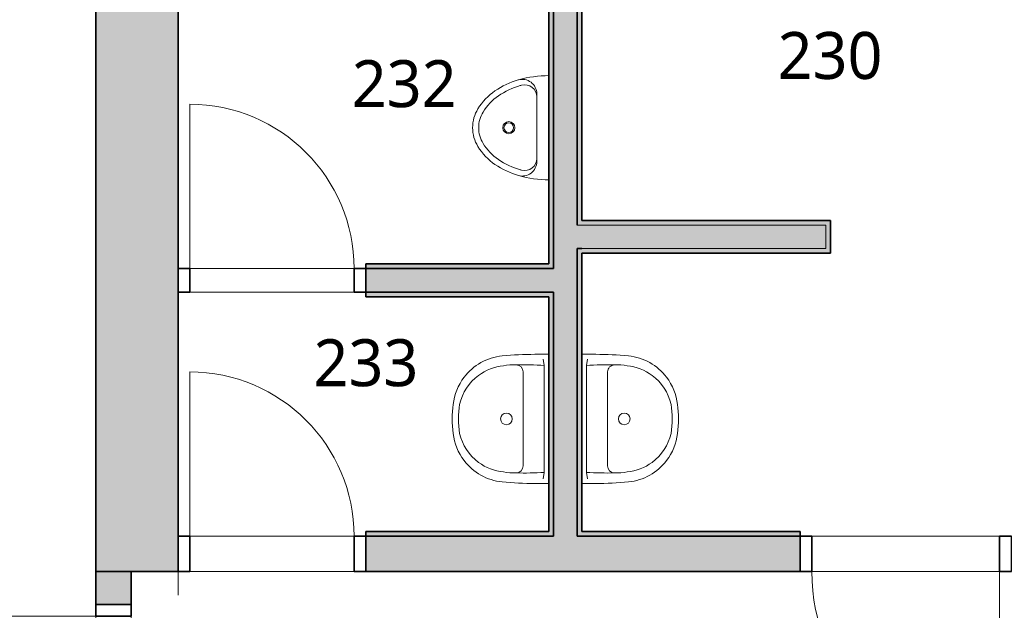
# Model space of a CAD drawing. Header units: metres. Extents: x -0.2 to 46.9, y -1.3 to 28.
# Tile 13 of 29: x 21.4 to 25.6, y 9.9 to 12.4. Entities that reach past the tile are written whole.
import ezdxf

# ---------------------------------------------------------------- set-up
doc = ezdxf.new("R2010")
doc.units = ezdxf.units.M
doc.linetypes.add('AV - Cerch_ 1 tecka 4mm', pattern=[0.006, 0.004, -0.001, 0, -0.001])
doc.layers.add('AV-MISTNOSTI', color=5, linetype='Continuous', lineweight=5, true_color=0x0000ff)
for name, color, linetype, lineweight in [('AV-SRAFY', 7, 'Continuous', 35), ('AV-STAVBA', 7, 'Continuous', 18), ('AV-VYBAVENI', 7, 'Continuous', 18)]:
    doc.layers.add(name, color=color, linetype=linetype, lineweight=lineweight)
doc.styles.add('Trebuchet MS_B', font='trebuc.ttf', dxfattribs={"height": 0.2})

# ---------------------------------------------------------------- blocks, each defined once
blk = doc.blocks.new('DO_1-P_Ocel_ - 800x1970_150-917843-2NP')
at = {"layer": 'AV-STAVBA', "color": 254, "true_color": 0xcccccc}
for p, q in [((-0.4, 0.875), (-0.4, 0.075)), ((-0.4, 0.075), (0.4, 0.075)), ((-0.4, -0.075), (0.4, -0.075))]:
    blk.add_line(p, q, dxfattribs=at)
at = {"layer": 'AV-STAVBA', "color": 254, "linetype": 'AV - Cerch_ 1 tecka 4mm', "true_color": 0xcccccc}
for p, q in [((-0.45, 0.075), (0.45, 0.075)), ((-0.4, 0.075), (0.4, 0.075)), ((-0.45, -0.075), (0.45, -0.075)), ((-0.4, -0.075), (0.4, -0.075))]:
    blk.add_line(p, q, dxfattribs=at)
at = {"layer": 'AV-STAVBA', "color": 254, "lineweight": 35, "true_color": 0xcccccc}
for p, q in [((-0.4, 0.075), (-0.45, 0.075)), ((-0.45, 0.075), (-0.45, -0.075)), ((-0.4, -0.075), (-0.4, 0.075)), ((0.45, 0.075), (0.4, 0.075)), ((0.4, 0.075), (0.4, -0.075)), ((0.45, -0.075), (0.45, 0.075)), ((-0.45, -0.075), (-0.4, -0.075)), ((0.4, -0.075), (0.45, -0.075))]:
    blk.add_line(p, q, dxfattribs=at)
at = {"layer": 'AV-STAVBA', "color": 254, "true_color": 0xcccccc}
blk.add_arc((-0.4, 0.075), 0.8, 0, 90, dxfattribs=at)
blk = doc.blocks.new('DO_1-P_Ocel_ - 700x1970_150-988023-2NP')
at = {"layer": 'AV-STAVBA', "color": 254, "true_color": 0xcccccc}
for p, q in [((-0.35, 0.775), (-0.35, 0.075)), ((-0.35, 0.075), (0.35, 0.075)), ((-0.35, -0.075), (0.35, -0.075))]:
    blk.add_line(p, q, dxfattribs=at)
at = {"layer": 'AV-STAVBA', "color": 254, "linetype": 'AV - Cerch_ 1 tecka 4mm', "true_color": 0xcccccc}
for p, q in [((-0.4, 0.075), (0.4, 0.075)), ((-0.35, 0.075), (0.35, 0.075)), ((-0.4, -0.075), (0.4, -0.075)), ((-0.35, -0.075), (0.35, -0.075))]:
    blk.add_line(p, q, dxfattribs=at)
at = {"layer": 'AV-STAVBA', "color": 254, "lineweight": 35, "true_color": 0xcccccc}
for p, q in [((-0.35, 0.075), (-0.4, 0.075)), ((-0.4, 0.075), (-0.4, -0.075)), ((-0.35, -0.075), (-0.35, 0.075)), ((0.4, 0.075), (0.35, 0.075)), ((0.35, 0.075), (0.35, -0.075)), ((0.4, -0.075), (0.4, 0.075)), ((-0.4, -0.075), (-0.35, -0.075)), ((0.35, -0.075), (0.4, -0.075))]:
    blk.add_line(p, q, dxfattribs=at)
at = {"layer": 'AV-STAVBA', "color": 254, "true_color": 0xcccccc}
blk.add_arc((-0.35, 0.075), 0.7, 0, 90, dxfattribs=at)
blk = doc.blocks.new('DO_1-P_Ocel_ - 700x1970_100-947632-2NP')
at = {"layer": 'AV-STAVBA', "color": 254, "true_color": 0xcccccc}
for p, q in [((-0.35, 0.75), (-0.35, 0.05)), ((-0.35, 0.05), (0.35, 0.05)), ((-0.35, -0.05), (0.35, -0.05))]:
    blk.add_line(p, q, dxfattribs=at)
at = {"layer": 'AV-STAVBA', "color": 254, "linetype": 'AV - Cerch_ 1 tecka 4mm', "true_color": 0xcccccc}
for p, q in [((-0.4, 0.05), (0.4, 0.05)), ((-0.35, 0.05), (0.35, 0.05)), ((-0.4, -0.05), (0.4, -0.05)), ((-0.35, -0.05), (0.35, -0.05))]:
    blk.add_line(p, q, dxfattribs=at)
at = {"layer": 'AV-STAVBA', "color": 254, "lineweight": 35, "true_color": 0xcccccc}
for p, q in [((-0.35, 0.05), (-0.4, 0.05)), ((-0.4, 0.05), (-0.4, -0.05)), ((-0.35, -0.05), (-0.35, 0.05)), ((0.4, 0.05), (0.35, 0.05)), ((0.35, 0.05), (0.35, -0.05)), ((0.4, -0.05), (0.4, 0.05)), ((-0.4, -0.05), (-0.35, -0.05)), ((0.35, -0.05), (0.4, -0.05))]:
    blk.add_line(p, q, dxfattribs=at)
at = {"layer": 'AV-STAVBA', "color": 254, "true_color": 0xcccccc}
blk.add_arc((-0.35, 0.05), 0.7, 0, 90, dxfattribs=at)
blk = doc.blocks.new('GM_Otvor_obdélníkový - 1660x3000-988376-2NP')
at = {"layer": 'AV-STAVBA', "color": 254, "linetype": 'AV - Cerch_ 1 tecka 4mm', "lineweight": 13, "true_color": 0xcccccc}
for p, q in [((-0.83, 0.175), (0.83, 0.175)), ((-0.83, -0.175), (0.83, -0.175)), ((-0.83, -0.175), (0.83, -0.175))]:
    blk.add_line(p, q, dxfattribs=at)
blk = doc.blocks.new('DO_2-L_Obl__členěné_prosklené_222 - 1250x2750-993052-2NP')
at = {"layer": 'AV-STAVBA', "color": 254, "true_color": 0xcccccc}
for p, q in [((0.625, 0.57), (0.625, -0.055)), ((-0.625, -0.055), (-0.1831, 0.3869)), ((-0.625, -0.055), (0.625, -0.055)), ((-0.625, -0.205), (-0.625, -0.055)), ((0, -0.055), (0, -0.205)), ((0.625, -0.205), (0.625, -0.055)), ((-0.675, -0.205), (-0.625, -0.205)), ((-0.625, -0.205), (0.625, -0.205)), ((0.625, -0.205), (0.675, -0.205))]:
    blk.add_line(p, q, dxfattribs=at)
at = {"layer": 'AV-STAVBA', "color": 254, "lineweight": 35, "true_color": 0xcccccc}
for p, q in [((-0.625, -0.055), (-0.675, -0.055)), ((-0.675, -0.055), (-0.675, -0.205)), ((-0.625, -0.205), (-0.625, -0.055)), ((0.675, -0.055), (0.625, -0.055)), ((0.625, -0.055), (0.625, -0.205)), ((0.675, -0.205), (0.675, -0.055)), ((-0.675, -0.205), (-0.625, -0.205)), ((0.625, -0.205), (0.675, -0.205))]:
    blk.add_line(p, q, dxfattribs=at)
at = {"layer": 'AV-STAVBA', "color": 254, "linetype": 'AV - Cerch_ 1 tecka 4mm', "true_color": 0xcccccc}
for p, q in [((-0.625, -0.055), (0.625, -0.055)), ((-0.675, -0.205), (0.675, -0.205)), ((-0.625, -0.205), (0.625, -0.205))]:
    blk.add_line(p, q, dxfattribs=at)
at = {"layer": 'AV-STAVBA', "color": 254, "true_color": 0xcccccc}
for centre, start, end in [((0.625, -0.055), 90, 180), ((-0.625, -0.055), 360, 45)]:
    blk.add_arc(centre, 0.625, start, end, dxfattribs=at)
blk = doc.blocks.new('Koncepční umyvadlo - 550x400-1470811-2NP')
at = {"layer": 'AV-VYBAVENI', "color": 254, "true_color": 0xccccff}
for p, q in [((-0.075, 0.12), (0.125, 0.12)), ((0.125, 0.12), (0.325, 0.12)), ((-0.15, 0.0696), (-0.15, 0.01)), ((0.4, 0.01), (0.4, 0.0696)), ((-0.13, 0.0342), (-0.1027, 0.03)), ((-0.1027, 0.03), (0.3527, 0.03)), ((0.3527, 0.03), (0.38, 0.0342))]:
    blk.add_line(p, q, dxfattribs=at)
blk.add_circle((0.125, 0.191), 0.025, dxfattribs=at)
for centre, radius, start, end in [((0.125, 0.0213), 0.4007, 81.122, 98.878), ((0.1108, 0.183), 0.2128, 102.9464, 143.5152), ((0.087, 0.1893), 0.2291, 95.9722, 127.4241), ((0.125, -0.0054), 0.4007, 81.122, 98.878), ((0.163, 0.1893), 0.2291, 52.5759, 84.0278), ((0.1392, 0.183), 0.2128, 36.4848, 77.0536), ((0.0863, 0.1873), 0.2303, 126.9872, 174.6397), ((0.1637, 0.1873), 0.2303, 5.3603, 53.0128), ((0.1142, 0.1817), 0.2163, 143.7612, 174.2094), ((0.1358, 0.1817), 0.2163, 5.7906, 36.2388), ((1.3731, 0.0627), 1.5231, 174.4928, 179.7382), ((0.092, 0.1621), 0.1973, 167.8887, 183.5287), ((0.158, 0.1621), 0.1973, 356.4713, 12.1113), ((-1.1231, 0.0627), 1.5231, 0.2618, 5.5072), ((1.2179, 0.1148), 1.3234, 178.4771, 183.6753), ((-0.075, 0.15), 0.03, 180, 270), ((0.325, 0.15), 0.03, 270, 360), ((-0.9659, 0.1148), 1.3213, 356.3208, 1.5269)]:
    blk.add_arc(centre, radius, start, end, dxfattribs=at)
blk = doc.blocks.new('Koncepční pisoár - 440x325-1488373-2NP')
at = {"layer": 'AV-VYBAVENI', "color": 254, "true_color": 0xccccff}
for p, q in [((-0.0189, 0.0616), (0.2689, 0.0616)), ((0.097, 0.011), (0.097, 0.01))]:
    blk.add_line(p, q, dxfattribs=at)
for radius in [0.0258, 0.0206]:
    blk.add_circle((0.125, 0.1808), radius, dxfattribs=at)
for centre, radius, start, end in [((0.1746, 0.0988), 0.2499, 121.2524, 145.6849), ((0.125, 0.1806), 0.1542, 90, 121.2524), ((0.125, 0.1806), 0.1285, 90, 121.2524), ((0.125, 0.1806), 0.1542, 58.7476, 90), ((0.125, 0.1806), 0.1285, 58.7476, 90), ((0.0754, 0.0988), 0.2499, 34.3151, 58.7476), ((0.1746, 0.0988), 0.2241, 121.2524, 145.6849), ((0.0754, 0.0988), 0.2241, 34.3151, 58.7476), ((0.2533, 0.0451), 0.3451, 145.6849, 164.2135), ((0.2533, 0.0451), 0.3193, 145.6849, 164.2135), ((-0.0033, 0.0451), 0.3193, 15.7865, 34.3151), ((-0.0033, 0.0451), 0.3451, 16.0472, 34.3151), ((0.3776, 0.01), 0.4743, 164.2135, 180), ((-0.0189, 0.1234), 0.0619, 164.2973, 270), ((-0.0057, 0.1131), 0.0516, 164.9419, 270), ((0.3776, 0.01), 0.4485, 164.2135, 164.9419), ((0.2557, 0.1131), 0.0516, 270, 15.0581), ((0.2689, 0.1234), 0.0619, 270, 16.0472), ((-0.1276, 0.01), 0.4485, 15.0581, 15.7865), ((-0.1276, 0.01), 0.4743, 360, 15.7865)]:
    blk.add_arc(centre, radius, start, end, dxfattribs=at)
blk = doc.blocks.new('D0089 - 1514 - OÚPSŘ_Benešova_rvt-1-2NP')
at = {"layer": 'AV-SRAFY', "lineweight": 18, "true_color": 0xcccccc}
for points in [[(22.0748, 10.0382), (22.0748, 13.8482), (21.7248, 13.8482), (21.7248, 10.0382)], [(23.7748, 10.1882), (23.7748, 12.7082), (23.6748, 12.7082), (23.6748, 10.1882)], [(23.6748, 11.3282), (23.6748, 12.5882), (23.6548, 12.5882), (23.6548, 11.3282)], [(23.7748, 11.5332), (23.7948, 11.5332), (23.7948, 12.6082), (23.7748, 12.6082), (23.7748, 12.4468)], [(24.8348, 11.5132), (24.8348, 11.5332), (23.7748, 11.5332), (23.7748, 11.5132)], [(23.7948, 11.4132), (24.8348, 11.4132), (24.8348, 11.5132), (23.7748, 11.5132), (23.7748, 11.4132)], [(24.8548, 11.4132), (24.8548, 11.5332), (24.8348, 11.5332), (24.8348, 11.4132)], [(23.7748, 10.2082), (23.7948, 10.2082), (23.7948, 11.4132), (23.7748, 11.4132), (23.7748, 11.0027)], [(24.8548, 11.3932), (24.8548, 11.4132), (23.7948, 11.4132), (23.7948, 11.3932)], [(23.5335, 11.3282), (23.6548, 11.3282), (23.6548, 11.3482), (22.8748, 11.3482), (22.8748, 11.3282)], [(22.8748, 11.2282), (23.6748, 11.2282), (23.6748, 11.3282), (22.8748, 11.3282)], [(23.6748, 11.2082), (23.6748, 11.2282), (22.8748, 11.2282), (22.8748, 11.2082), (23.6548, 11.2082)], [(23.6748, 10.1882), (23.6748, 11.2082), (23.6548, 11.2082), (23.6548, 10.1882)], [(23.5335, 10.1882), (23.6548, 10.1882), (23.6548, 10.2082), (22.8748, 10.2082), (22.8748, 10.1882)], [(23.7748, 10.1882), (24.7248, 10.1882), (24.7248, 10.2082), (23.7748, 10.2082)]]:
    blk.add_hatch(color=254, dxfattribs=at).paths.add_polyline_path(points)
h = blk.add_hatch(color=254, dxfattribs=at)
h.paths.add_polyline_path([(32.4148, 10.0382), (32.4148, 10.1882), (29.1048, 10.1882), (29.1048, 10.0382), (31.5874, 10.0382)])
h.paths.add_polyline_path([(33.9048, 10.0382), (33.9048, 10.1882), (33.3148, 10.1882), (33.3148, 10.0382)])
h.paths.add_polyline_path([(25.6248, 10.0382), (26.6998, 10.0382), (26.6998, 10.1882), (25.6248, 10.1882)])
h.paths.add_polyline_path([(24.7248, 10.0382), (24.7248, 10.1882), (22.8748, 10.1882), (22.8748, 10.0382), (23.5335, 10.0382)])
h.paths.add_polyline_path([(27.4998, 10.0382), (28.2048, 10.0382), (28.2048, 10.1882), (27.4998, 10.1882)])
h = blk.add_hatch(color=254, dxfattribs=at)
h.paths.add_polyline_path([(21.8748, 8.3782), (21.8748, 8.5482), (21.7248, 8.5482), (21.7248, 8.3782)])
h.paths.add_polyline_path([(21.7248, 9.8982), (21.8748, 9.8982), (21.8748, 10.0382), (21.7248, 10.0382)])
at = {"layer": 'AV-STAVBA', "color": 254, "lineweight": 35, "true_color": 0xcccccc}
for p, q in [((21.7248, 13.8482), (21.7248, 10.0382)), ((22.0748, 10.0382), (22.0748, 12.6082)), ((23.6548, 12.5882), (23.6548, 11.3482)), ((23.6748, 12.6082), (23.6748, 11.3282)), ((23.6748, 11.3282), (23.6748, 12.5882)), ((23.7748, 11.5132), (23.7748, 12.6082)), ((23.7748, 12.6082), (23.7748, 11.5332)), ((23.7948, 11.5332), (23.7948, 12.5882)), ((23.7748, 11.5332), (23.7748, 11.5132)), ((24.8348, 11.5332), (23.7948, 11.5332)), ((24.8548, 11.5332), (24.8348, 11.5332)), ((24.8548, 11.4132), (24.8548, 11.5332)), ((23.7748, 10.1882), (23.7748, 11.4132)), ((23.7748, 11.4132), (23.7948, 11.4132)), ((23.7948, 11.4132), (23.7748, 11.4132)), ((23.7748, 11.4132), (23.7748, 10.2082)), ((24.8548, 11.3932), (24.8548, 11.4132)), ((23.7948, 10.2082), (23.7948, 11.3932)), ((23.7948, 11.3932), (24.8548, 11.3932)), ((23.6548, 11.3482), (22.8748, 11.3482)), ((22.8748, 11.3482), (22.8748, 11.3282)), ((23.6748, 11.3282), (22.8748, 11.3282)), ((22.8748, 11.3282), (22.8748, 11.2282)), ((22.8748, 11.3282), (23.6548, 11.3282)), ((23.6548, 11.3282), (23.6748, 11.3282)), ((22.8748, 11.2282), (23.6748, 11.2282)), ((23.6748, 11.2282), (22.8748, 11.2282)), ((22.8748, 11.2282), (22.8748, 11.2082)), ((22.8748, 11.2082), (23.6548, 11.2082)), ((23.6548, 11.2082), (23.6548, 10.2082)), ((23.6748, 11.2282), (23.6748, 10.1882)), ((23.6748, 11.2082), (23.6748, 11.2282)), ((23.6748, 10.1882), (23.6748, 11.2082)), ((23.6548, 10.2082), (22.8748, 10.2082)), ((22.8748, 10.2082), (22.8748, 10.1882)), ((23.7748, 10.2082), (23.7748, 10.1882)), ((24.7248, 10.2082), (23.7948, 10.2082)), ((24.7248, 10.1882), (24.7248, 10.2082)), ((23.6748, 10.1882), (22.8748, 10.1882)), ((22.8748, 10.1882), (22.8748, 10.0382)), ((22.8748, 10.1882), (23.6548, 10.1882)), ((23.6548, 10.1882), (23.6748, 10.1882)), ((24.7248, 10.1882), (23.7748, 10.1882)), ((23.7748, 10.1882), (24.7248, 10.1882)), ((24.7248, 10.0382), (24.7248, 10.1882)), ((21.7248, 10.0382), (22.0748, 10.0382)), ((21.8748, 10.0382), (21.7248, 10.0382)), ((21.7248, 10.0382), (21.7248, 9.8982)), ((21.8748, 9.8982), (21.8748, 10.0382)), ((22.8748, 10.0382), (24.7248, 10.0382)), ((21.7248, 9.8982), (21.8748, 9.8982))]:
    blk.add_line(p, q, dxfattribs=at)
at = {"layer": 'AV-STAVBA', "color": 254, "true_color": 0xcccccc}
for p, q in [((24.8348, 11.5132), (23.7748, 11.5132)), ((23.7748, 11.5132), (24.8348, 11.5132)), ((24.8348, 11.4132), (24.8348, 11.5132)), ((23.7948, 11.4132), (24.8348, 11.4132)), ((24.8348, 11.4132), (23.7948, 11.4132)), ((22.1248, 11.3282), (22.8248, 11.3282)), ((22.8248, 11.2282), (22.1248, 11.2282)), ((22.1248, 10.1882), (22.8248, 10.1882)), ((24.7748, 10.1882), (25.5748, 10.1882)), ((22.8248, 10.0382), (22.1248, 10.0382)), ((25.5748, 10.0382), (24.7748, 10.0382))]:
    blk.add_line(p, q, dxfattribs=at)
at = {"layer": 'AV-STAVBA', "color": 254, "lineweight": 18, "true_color": 0xcccccc}
for name, p in [('DO_1-P_Ocel_ - 700x1970_100-947632-2NP', (22.4748, 11.2782)), ('DO_1-P_Ocel_ - 700x1970_150-988023-2NP', (22.4748, 10.1132))]:
    blk.add_blockref(name, p, dxfattribs=at)
for name, p, rotation in [('DO_1-P_Ocel_ - 800x1970_150-917843-2NP', (25.1748, 10.1132), 180), ('GM_Otvor_obdélníkový - 1660x3000-988376-2NP', (21.8998, 9.2082), 269.9999999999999), ('DO_2-L_Obl__členěné_prosklené_222 - 1250x2750-993052-2NP', (21.6698, 9.2232), 89.99999999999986)]:
    blk.add_blockref(name, p, dxfattribs=dict(at, rotation=rotation))
at = {"layer": 'AV-VYBAVENI', "color": 254, "lineweight": 18, "true_color": 0xcccccc}
for name, p, rotation in [('Koncepční pisoár - 440x325-1488373-2NP', (23.6648, 11.8032), 90), ('Koncepční umyvadlo - 550x400-1470811-2NP', (23.6648, 10.5632), 90), ('Koncepční umyvadlo - 550x400-1470811-2NP', (23.7848, 10.8132), 270)]:
    blk.add_blockref(name, p, dxfattribs=dict(at, rotation=rotation))

msp = doc.modelspace()

# ---------------------------------------------------------------- block references
at = {"lineweight": 5}
msp.add_blockref('D0089 - 1514 - OÚPSŘ_Benešova_rvt-1-2NP', (0, 0), dxfattribs=at)

# ---------------------------------------------------------------- texts
at = {"layer": 'AV-MISTNOSTI', "char_height": 0.2, "width": 0.601266, "attachment_point": 1, "style": 'Trebuchet MS_B'}
for s, insert in [('230', (24.6289, 12.3357)), ('232', (22.8149, 12.2157)), ('233', (22.6518, 11.0275))]:
    msp.add_mtext(s, dxfattribs=dict(at, insert=insert))

doc.saveas('drawing.dxf')
